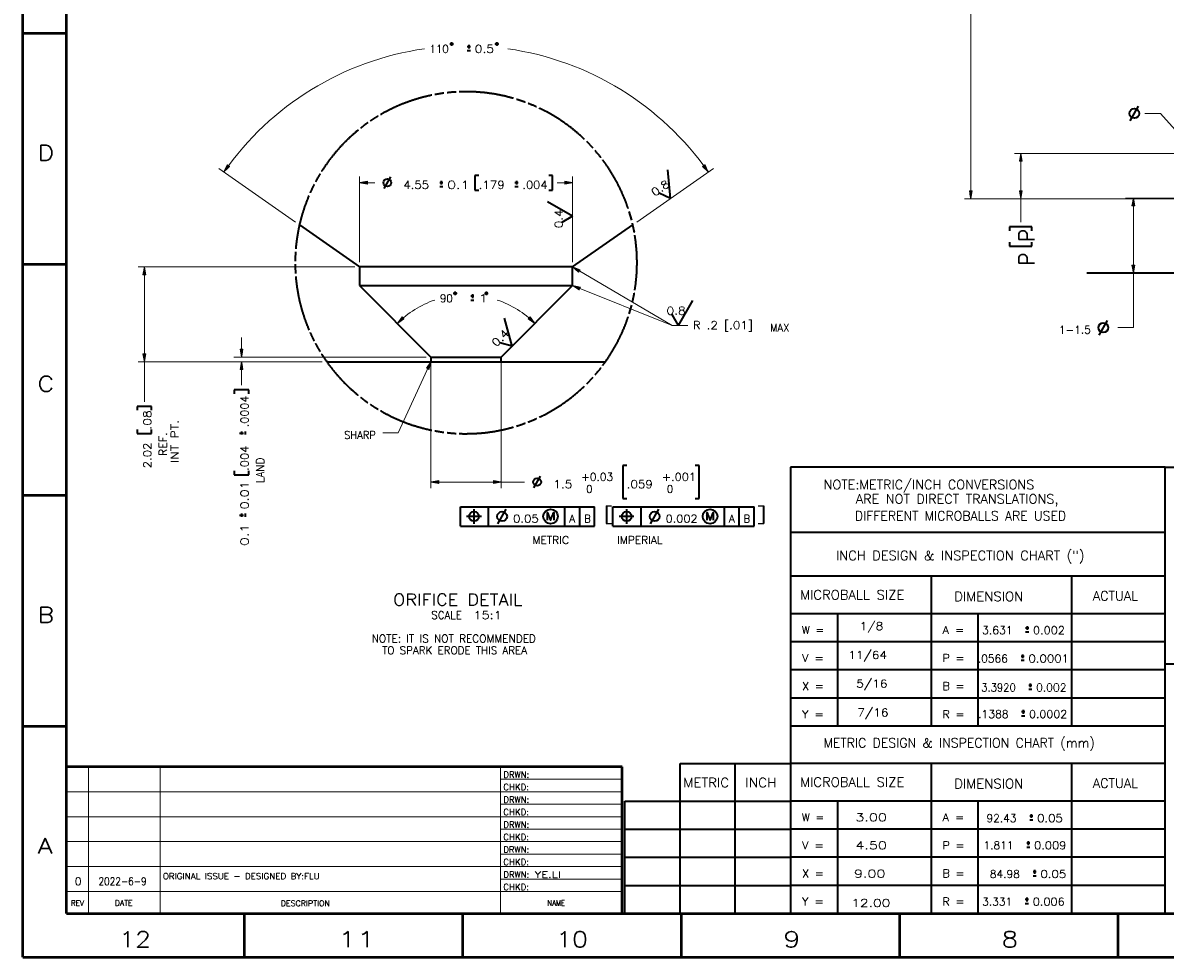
# Model space of a CAD drawing. Header units: millimetres. Extents: x 0 to 841, y 0 to 594.
# Tile 1 of 8: x 0 to 366, y 0 to 299. Entities that reach past the tile are written whole.
import ezdxf

# ---------------------------------------------------------------- set-up
doc = ezdxf.new("R2010")
doc.units = ezdxf.units.MM
doc.layers.add('1', color=7, linetype='Continuous')
doc.styles.add('blockfont', font='simplex.shx')
doc.styles.add('pwfont', font='simplex.shx')

msp = doc.modelspace()

# ---------------------------------------------------------------- linework, layer by layer
at = {"layer": '1', "color": 7, "linetype": 'Continuous', "lineweight": 50}
for p, q in [((0, 0), (0, 594)), ((14, 14), (14, 580)), ((0, 296), (14, 296)), ((0, 222), (14, 222)), ((0, 148), (14, 148)), ((0, 74), (14, 74)), ((192, 61), (14, 61)), ((14, 14), (14, 61)), ((192, 14), (192, 61)), ((14, 14), (827, 14)), ((14, 14), (192, 14)), ((71, 0), (71, 14)), ((141, 0), (141, 14)), ((211, 0), (211, 14)), ((281, 0), (281, 14)), ((351, 0), (351, 14)), ((0, 0), (841, 0))]:
    msp.add_line(p, q, dxfattribs=at)
at = {"layer": '1', "color": 113, "linetype": 'Continuous', "lineweight": 13}
for p, q in [((303.72, 242.94), (303.72, 320.57)), ((364.54, 270.26), (359.54, 270.26)), ((386.05, 246.23), (364.54, 270.26)), ((462.55, 257.43), (317.76, 257.43)), ((319.76, 257.43), (319.31, 254.93)), ((319.58, 254.93), (319.58, 256.42)), ((319.63, 254.93), (319.63, 256.71)), ((319.68, 254.93), (319.68, 257)), ((319.73, 254.93), (319.73, 257.28)), ((320.2, 254.93), (319.76, 257.43)), ((319.76, 257.43), (319.76, 235.44)), ((319.78, 254.93), (319.78, 257.28)), ((319.83, 254.93), (319.83, 257)), ((319.88, 254.93), (319.88, 256.71)), ((319.93, 254.93), (319.93, 256.42)), ((87.38, 235.46), (62.79, 252.68)), ((65.52, 253.82), (64.43, 251.53)), ((64.43, 251.53), (66.24, 253.31)), ((65.86, 253.58), (64.5, 251.66)), ((65.9, 253.55), (64.54, 251.63)), ((65.82, 253.61), (64.62, 251.93)), ((65.78, 253.64), (64.75, 252.19)), ((65.94, 253.52), (64.75, 251.84)), ((65.74, 253.67), (64.87, 252.45)), ((65.98, 253.49), (64.95, 252.04)), ((65.69, 253.7), (65, 252.72)), ((65.65, 253.73), (65.12, 252.98)), ((66.03, 253.46), (65.16, 252.25)), ((65.61, 253.76), (65.25, 253.25)), ((65.57, 253.79), (65.37, 253.51)), ((66.07, 253.43), (65.37, 252.45)), ((65.53, 253.82), (65.5, 253.78)), ((65.53, 253.82), (65.5, 253.78)), ((66.24, 253.31), (65.52, 253.82)), ((66.11, 253.41), (65.58, 252.66)), ((66.15, 253.38), (65.79, 252.86)), ((66.19, 253.35), (65.99, 253.07)), ((66.23, 253.32), (66.2, 253.28)), ((66.23, 253.32), (66.2, 253.28)), ((196.69, 235.46), (221.27, 252.68)), ((218.54, 253.82), (217.82, 253.31)), ((217.82, 253.31), (219.63, 251.53)), ((217.83, 253.32), (217.86, 253.28)), ((217.83, 253.32), (217.86, 253.28)), ((217.87, 253.35), (218.07, 253.07)), ((217.92, 253.38), (218.28, 252.86)), ((217.96, 253.41), (218.49, 252.66)), ((218, 253.43), (218.69, 252.45)), ((218.04, 253.46), (218.9, 252.25)), ((218.08, 253.49), (219.11, 252.04)), ((218.12, 253.52), (219.32, 251.84)), ((218.16, 253.55), (219.53, 251.63)), ((218.2, 253.58), (219.57, 251.66)), ((218.25, 253.61), (219.44, 251.93)), ((218.29, 253.64), (219.32, 252.19)), ((218.33, 253.67), (219.19, 252.45)), ((218.37, 253.7), (219.07, 252.72)), ((218.41, 253.73), (218.94, 252.98)), ((218.45, 253.76), (218.82, 253.25)), ((218.49, 253.79), (218.69, 253.51)), ((218.54, 253.82), (218.57, 253.78)), ((218.54, 253.82), (218.57, 253.78)), ((219.63, 251.53), (218.54, 253.82)), ((319.31, 254.93), (320.2, 254.93)), ((319.32, 254.93), (319.32, 254.98)), ((319.32, 254.93), (319.32, 254.98)), ((319.37, 254.93), (319.37, 255.27)), ((319.43, 254.93), (319.43, 255.56)), ((319.48, 254.93), (319.48, 255.84)), ((319.53, 254.93), (319.53, 256.13)), ((319.98, 254.93), (319.98, 256.13)), ((320.04, 254.93), (320.04, 255.84)), ((320.09, 254.93), (320.09, 255.56)), ((320.14, 254.93), (320.14, 255.27)), ((320.19, 254.93), (320.19, 254.98)), ((320.19, 254.93), (320.19, 254.98)), ((107.91, 222.59), (107.91, 250.08)), ((176.16, 222.59), (176.16, 250.08)), ((110.41, 248.52), (107.91, 248.08)), ((107.91, 248.08), (112.81, 248.08)), ((107.91, 248.08), (110.41, 247.64)), ((110.41, 248.11), (108.05, 248.11)), ((110.41, 248.05), (108.05, 248.05)), ((110.41, 248.16), (108.34, 248.16)), ((110.41, 248), (108.34, 248)), ((110.41, 248.21), (108.63, 248.21)), ((110.41, 247.95), (108.63, 247.95)), ((110.41, 248.26), (108.92, 248.26)), ((110.41, 247.9), (108.92, 247.9)), ((110.41, 248.31), (109.2, 248.31)), ((110.41, 247.85), (109.2, 247.85)), ((110.41, 248.36), (109.49, 248.36)), ((110.41, 247.8), (109.49, 247.8)), ((110.41, 248.41), (109.78, 248.41)), ((110.41, 247.75), (109.78, 247.75)), ((110.41, 248.46), (110.07, 248.46)), ((110.41, 247.7), (110.07, 247.7)), ((110.41, 248.51), (110.36, 248.51)), ((110.41, 248.51), (110.36, 248.51)), ((110.41, 247.65), (110.36, 247.65)), ((110.41, 247.65), (110.36, 247.65)), ((110.41, 247.64), (110.41, 248.52)), ((176.16, 248.08), (171.25, 248.08)), ((176.16, 248.08), (173.66, 248.52)), ((173.66, 248.52), (173.66, 247.64)), ((173.66, 248.51), (173.71, 248.51)), ((173.66, 248.51), (173.71, 248.51)), ((173.66, 248.46), (174, 248.46)), ((173.66, 248.41), (174.28, 248.41)), ((173.66, 248.36), (174.57, 248.36)), ((173.66, 248.31), (174.86, 248.31)), ((173.66, 248.26), (175.15, 248.26)), ((173.66, 248.21), (175.44, 248.21)), ((173.66, 248.16), (175.73, 248.16)), ((173.66, 248.11), (176.01, 248.11)), ((173.66, 247.64), (176.16, 248.08)), ((173.66, 248.05), (176.01, 248.05)), ((173.66, 248), (175.73, 248)), ((173.66, 247.95), (175.44, 247.95)), ((173.66, 247.9), (175.15, 247.9)), ((173.66, 247.85), (174.86, 247.85)), ((173.66, 247.8), (174.57, 247.8)), ((173.66, 247.75), (174.28, 247.75)), ((173.66, 247.7), (174, 247.7)), ((173.66, 247.65), (173.71, 247.65)), ((173.66, 247.65), (173.71, 247.65)), ((304.16, 245.44), (303.28, 245.44)), ((303.28, 245.44), (303.72, 242.94)), ((303.29, 245.44), (303.29, 245.39)), ((303.29, 245.44), (303.29, 245.39)), ((303.34, 245.44), (303.34, 245.1)), ((303.39, 245.44), (303.39, 244.82)), ((303.44, 245.44), (303.44, 244.53)), ((303.49, 245.44), (303.49, 244.24)), ((303.54, 245.44), (303.54, 243.95)), ((303.59, 245.44), (303.59, 243.66)), ((303.64, 245.44), (303.64, 243.38)), ((303.69, 245.44), (303.69, 243.09)), ((303.72, 242.94), (304.16, 245.44)), ((303.75, 245.44), (303.75, 243.09)), ((303.8, 245.44), (303.8, 243.38)), ((303.85, 245.44), (303.85, 243.66)), ((303.9, 245.44), (303.9, 243.95)), ((303.95, 245.44), (303.95, 244.24)), ((304, 245.44), (304, 244.53)), ((304.05, 245.44), (304.05, 244.82)), ((304.1, 245.44), (304.1, 245.1)), ((304.15, 245.44), (304.15, 245.39)), ((304.15, 245.44), (304.15, 245.39)), ((320.2, 245.44), (319.31, 245.44)), ((319.31, 245.44), (319.76, 242.94)), ((319.32, 245.44), (319.32, 245.39)), ((319.32, 245.44), (319.32, 245.39)), ((319.37, 245.44), (319.37, 245.1)), ((319.43, 245.44), (319.43, 244.82)), ((319.48, 245.44), (319.48, 244.53)), ((319.53, 245.44), (319.53, 244.24)), ((319.58, 245.44), (319.58, 243.95)), ((319.63, 245.44), (319.63, 243.66)), ((319.68, 245.44), (319.68, 243.38)), ((319.73, 245.44), (319.73, 243.09)), ((319.76, 242.94), (320.2, 245.44)), ((319.78, 245.44), (319.78, 243.09)), ((319.83, 245.44), (319.83, 243.38)), ((319.88, 245.44), (319.88, 243.66)), ((319.93, 245.44), (319.93, 243.95)), ((319.98, 245.44), (319.98, 244.24)), ((320.04, 245.44), (320.04, 244.53)), ((320.09, 245.44), (320.09, 244.82)), ((320.14, 245.44), (320.14, 245.1)), ((320.19, 245.44), (320.19, 245.39)), ((320.19, 245.44), (320.19, 245.39)), ((463.86, 242.94), (301.72, 242.94)), ((463.86, 242.94), (317.76, 242.94)), ((371.86, 243.17), (353.33, 243.17)), ((355.83, 243.17), (355.39, 240.67)), ((355.55, 240.67), (355.55, 241.59)), ((355.6, 240.67), (355.6, 241.88)), ((355.66, 240.67), (355.66, 242.16)), ((355.71, 240.67), (355.71, 242.45)), ((355.76, 240.67), (355.76, 242.74)), ((355.81, 240.67), (355.81, 243.03)), ((355.83, 243.17), (355.83, 201.65)), ((356.27, 240.67), (355.83, 243.17)), ((355.86, 240.67), (355.86, 243.03)), ((355.91, 240.67), (355.91, 242.74)), ((355.96, 240.67), (355.96, 242.45)), ((356.01, 240.67), (356.01, 242.16)), ((356.06, 240.67), (356.06, 241.88)), ((356.11, 240.67), (356.11, 241.59)), ((355.39, 240.67), (356.27, 240.67)), ((355.4, 240.67), (355.4, 240.72)), ((355.4, 240.67), (355.4, 240.72)), ((355.45, 240.67), (355.45, 241.01)), ((355.5, 240.67), (355.5, 241.3)), ((356.16, 240.67), (356.16, 241.3)), ((356.21, 240.67), (356.21, 241.01)), ((356.26, 240.67), (356.26, 240.72)), ((356.26, 240.67), (356.26, 240.72)), ((356.27, 221.67), (355.39, 221.67)), ((355.39, 221.67), (355.83, 219.17)), ((355.4, 221.67), (355.4, 221.62)), ((355.4, 221.67), (355.4, 221.62)), ((355.45, 221.67), (355.45, 221.33)), ((355.5, 221.67), (355.5, 221.05)), ((355.55, 221.67), (355.55, 220.76)), ((355.6, 221.67), (355.6, 220.47)), ((355.66, 221.67), (355.66, 220.18)), ((355.71, 221.67), (355.71, 219.89)), ((355.76, 221.67), (355.76, 219.6)), ((355.81, 221.67), (355.81, 219.32)), ((355.83, 219.17), (356.27, 221.67)), ((355.86, 221.67), (355.86, 219.32)), ((355.91, 221.67), (355.91, 219.6)), ((355.96, 221.67), (355.96, 219.89)), ((356.01, 221.67), (356.01, 220.18)), ((356.06, 221.67), (356.06, 220.47)), ((356.11, 221.67), (356.11, 220.76)), ((356.16, 221.67), (356.16, 221.05)), ((356.21, 221.67), (356.21, 221.33)), ((356.26, 221.67), (356.26, 221.62)), ((356.26, 221.67), (356.26, 221.62)), ((121.5, 205.06), (120, 203.01)), ((121.58, 204.98), (121.13, 204.55)), ((121.54, 205.02), (121.3, 204.79)), ((121.51, 205.06), (121.47, 205.02)), ((121.51, 205.06), (121.47, 205.02)), ((122.11, 204.43), (121.5, 205.06)), ((162.56, 205.06), (161.95, 204.43)), ((162.49, 204.98), (162.94, 204.55)), ((162.52, 205.02), (162.77, 204.79)), ((162.56, 205.06), (162.59, 205.02)), ((162.56, 205.06), (162.59, 205.02)), ((164.06, 203.01), (162.56, 205.06)), ((120, 203.01), (122.11, 204.43)), ((121.79, 204.76), (120.09, 203.13)), ((121.82, 204.73), (120.12, 203.1)), ((121.75, 204.8), (120.26, 203.37)), ((121.86, 204.69), (120.37, 203.26)), ((121.72, 204.84), (120.43, 203.6)), ((121.68, 204.87), (120.61, 203.84)), ((121.89, 204.65), (120.61, 203.42)), ((121.65, 204.91), (120.78, 204.08)), ((121.93, 204.62), (120.85, 203.58)), ((121.61, 204.95), (120.95, 204.31)), ((121.96, 204.58), (121.1, 203.75)), ((122, 204.54), (121.34, 203.91)), ((122.04, 204.51), (121.58, 204.07)), ((122.07, 204.47), (121.83, 204.24)), ((122.11, 204.43), (122.07, 204.4)), ((122.11, 204.43), (122.07, 204.4)), ((161.95, 204.43), (164.06, 203.01)), ((161.96, 204.43), (162, 204.4)), ((161.96, 204.43), (162, 204.4)), ((161.99, 204.47), (162.24, 204.24)), ((162.03, 204.51), (162.48, 204.07)), ((162.06, 204.54), (162.72, 203.91)), ((162.1, 204.58), (162.97, 203.75)), ((162.13, 204.62), (163.21, 203.58)), ((162.17, 204.65), (163.45, 203.42)), ((162.21, 204.69), (163.7, 203.26)), ((162.24, 204.73), (163.94, 203.1)), ((162.28, 204.76), (163.97, 203.13)), ((162.31, 204.8), (163.8, 203.37)), ((162.35, 204.84), (163.63, 203.6)), ((162.38, 204.87), (163.46, 203.84)), ((162.42, 204.91), (163.28, 204.08)), ((162.45, 204.95), (163.11, 204.31)), ((355.83, 201.65), (350.83, 201.65)), ((130.78, 190.74), (120.3, 167.92)), ((130.78, 190.74), (129.34, 188.65)), ((129.67, 188.5), (130.53, 190.37)), ((129.71, 188.47), (130.7, 190.61)), ((129.76, 188.45), (130.75, 190.59)), ((130.14, 188.28), (130.78, 190.74)), ((129.34, 188.65), (130.14, 188.28)), ((129.35, 188.64), (129.37, 188.69)), ((129.35, 188.64), (129.37, 188.69)), ((129.39, 188.62), (129.53, 188.93)), ((129.44, 188.6), (129.7, 189.17)), ((129.48, 188.58), (129.87, 189.41)), ((129.53, 188.56), (130.03, 189.65)), ((129.58, 188.54), (130.2, 189.89)), ((129.62, 188.52), (130.37, 190.13)), ((129.81, 188.43), (130.67, 190.31)), ((129.85, 188.41), (130.6, 190.03)), ((129.9, 188.39), (130.52, 189.74)), ((129.95, 188.37), (130.45, 189.46)), ((129.99, 188.35), (130.37, 189.18)), ((130.04, 188.33), (130.3, 188.9)), ((130.08, 188.3), (130.23, 188.61)), ((130.13, 188.28), (130.15, 188.33)), ((130.13, 188.28), (130.15, 188.33)), ((115.3, 167.92), (120.3, 167.92)), ((21, 14), (21, 61)), ((44, 14), (44, 61)), ((153, 14), (153, 61)), ((192, 57), (153, 57)), ((192, 53), (14, 53)), ((192, 49), (153, 49)), ((192, 45), (14, 45)), ((192, 41), (153, 41)), ((192, 37), (14, 37)), ((192, 33), (153, 33)), ((192, 29), (14, 29)), ((192, 25), (153, 25)), ((192, 21), (14, 21))]:
    msp.add_line(p, q, dxfattribs=at)
at = {"layer": '1', "color": 113, "linetype": 'Continuous', "lineweight": 35}
for p, q in [((143.41, 291.65), (142.41, 291.65)), ((142.41, 290.4), (143.41, 290.4)), ((142.91, 292.27), (142.91, 291.02)), ((354.81, 267.87), (357.47, 272.6)), ((115.73, 246.17), (117.86, 249.95)), ((146.06, 250.42), (144.81, 250.42)), ((144.81, 250.42), (144.81, 245.74)), ((169.75, 250.42), (168.5, 250.42)), ((169.75, 245.74), (169.75, 250.42)), ((134.56, 248.08), (133.56, 248.08)), ((133.56, 246.83), (134.56, 246.83)), ((134.06, 248.71), (134.06, 247.46)), ((144.81, 245.74), (146.06, 245.74)), ((158.66, 248.08), (157.66, 248.08)), ((157.66, 246.83), (158.66, 246.83)), ((158.16, 248.71), (158.16, 247.46)), ((168.5, 245.74), (169.75, 245.74)), ((316.16, 233.94), (316.16, 232.69)), ((323.35, 233.94), (316.16, 233.94)), ((323.35, 232.69), (323.35, 233.94)), ((316.16, 229.01), (316.16, 227.76)), ((316.16, 227.76), (323.35, 227.76)), ((323.35, 227.76), (323.35, 229.01)), ((144.03, 212.36), (144.03, 211.11)), ((144.53, 211.73), (143.53, 211.73)), ((143.53, 210.48), (144.53, 210.48)), ((344.85, 199.27), (347.51, 203.99))]:
    msp.add_line(p, q, dxfattribs=at)
at = {"layer": '1', "color": 1, "linetype": 'Continuous', "lineweight": 35}
for p, q in [((182.71, 259.14), (180.68, 261.27)), ((195.1, 236.03), (194.3, 238.87)), ((194.3, 206.03), (195.1, 208.87)), ((180.68, 183.63), (182.71, 185.75))]:
    msp.add_line(p, q, dxfattribs=at)
at = {"layer": '1', "color": 2, "linetype": 'Continuous', "lineweight": 35}
for p, q in [((207.53, 243.05), (206.72, 252.25)), ((176.16, 237.37), (168.16, 241.99)), ((207.53, 243.05), (203.86, 244.76)), ((176.16, 237.37), (172.66, 235.35)), ((210.09, 202.37), (214.71, 210.37)), ((210.09, 202.37), (208.07, 205.87)), ((156.76, 195.72), (154.37, 204.64)), ((156.76, 195.72), (152.86, 196.76))]:
    msp.add_line(p, q, dxfattribs=at)
at = {"layer": '1', "color": 3, "linetype": 'Continuous', "lineweight": 35}
for p, q in [((88.62, 234.59), (107.91, 221.09)), ((176.16, 221.09), (195.44, 234.59)), ((107.91, 221.09), (107.91, 215.11)), ((176.16, 215.11), (176.16, 221.09)), ((107.91, 215.11), (130.78, 192.24)), ((153.28, 192.24), (176.16, 215.11)), ((130.78, 192.24), (130.78, 190.74)), ((153.28, 190.74), (153.28, 192.24)), ((322.29, 105.42), (321.29, 105.42)), ((321.29, 104.17), (322.29, 104.17)), ((321.79, 106.05), (321.79, 104.8)), ((320.84, 96.35), (319.84, 96.35)), ((320.34, 96.97), (320.34, 95.72)), ((319.84, 95.1), (320.84, 95.1)), ((323.26, 87.06), (322.32, 87.06)), ((322.32, 85.81), (323.26, 85.81)), ((322.79, 87.69), (322.79, 86.44)), ((321.01, 78.54), (320.01, 78.54)), ((320.01, 77.29), (321.01, 77.29)), ((320.51, 79.17), (320.51, 77.92)), ((323.63, 45.2), (322.63, 45.2)), ((322.63, 43.95), (323.63, 43.95)), ((323.13, 45.83), (323.13, 44.58)), ((322.15, 37.15), (322.15, 35.9)), ((322.65, 36.53), (321.65, 36.53)), ((321.65, 35.28), (322.65, 35.28)), ((324.7, 27.34), (323.7, 27.34)), ((323.7, 26.09), (324.7, 26.09)), ((324.2, 27.97), (324.2, 26.72)), ((322.22, 18.48), (321.22, 18.48)), ((321.72, 19.11), (321.72, 17.86)), ((321.22, 17.23), (322.22, 17.23))]:
    msp.add_line(p, q, dxfattribs=at)
at = {"layer": '1', "color": 110, "linetype": 'Continuous', "lineweight": 13}
for p, q in [((106.41, 221.09), (36.93, 221.09)), ((38.93, 221.09), (38.49, 218.59)), ((38.7, 218.59), (38.7, 219.79)), ((38.75, 218.59), (38.75, 220.08)), ((38.8, 218.59), (38.8, 220.37)), ((38.85, 218.59), (38.85, 220.66)), ((38.9, 218.59), (38.9, 220.94)), ((38.93, 221.09), (38.93, 177.93)), ((39.37, 218.59), (38.93, 221.09)), ((38.96, 218.59), (38.96, 220.94)), ((39.01, 218.59), (39.01, 220.66)), ((39.06, 218.59), (39.06, 220.37)), ((39.11, 218.59), (39.11, 220.08)), ((39.16, 218.59), (39.16, 219.79)), ((208.06, 202.3), (176.16, 221.09)), ((176.16, 221.09), (178.09, 219.44)), ((178.54, 220.2), (176.16, 221.09)), ((178.3, 219.8), (176.27, 220.99)), ((178.32, 219.84), (176.29, 221.04)), ((178.27, 219.75), (176.49, 220.8)), ((178.35, 219.88), (176.57, 220.93)), ((178.25, 219.71), (176.71, 220.61)), ((178.38, 219.93), (176.84, 220.83)), ((178.22, 219.67), (176.94, 220.42)), ((178.4, 219.97), (177.12, 220.73)), ((178.2, 219.62), (177.16, 220.23)), ((178.17, 219.58), (177.38, 220.04)), ((178.43, 220.02), (177.39, 220.63)), ((178.14, 219.53), (177.6, 219.85)), ((178.45, 220.06), (177.66, 220.52)), ((178.12, 219.49), (177.83, 219.66)), ((178.48, 220.1), (177.94, 220.42)), ((178.09, 219.44), (178.54, 220.2)), ((178.5, 220.15), (178.21, 220.32)), ((178.53, 220.19), (178.49, 220.22)), ((178.53, 220.19), (178.49, 220.22)), ((38.49, 218.59), (39.37, 218.59)), ((38.5, 218.59), (38.5, 218.64)), ((38.5, 218.59), (38.5, 218.64)), ((38.55, 218.59), (38.55, 218.93)), ((38.6, 218.59), (38.6, 219.21)), ((38.65, 218.59), (38.65, 219.5)), ((39.21, 218.59), (39.21, 219.5)), ((39.26, 218.59), (39.26, 219.21)), ((39.31, 218.59), (39.31, 218.93)), ((39.36, 218.59), (39.36, 218.64)), ((39.36, 218.59), (39.36, 218.64)), ((178.09, 219.45), (178.05, 219.47)), ((178.09, 219.45), (178.05, 219.47)), ((208.06, 202.3), (176.16, 215.11)), ((176.16, 215.11), (178.31, 213.77)), ((178.64, 214.59), (176.16, 215.11)), ((178.47, 214.16), (176.28, 215.03)), ((178.49, 214.2), (176.3, 215.08)), ((178.45, 214.11), (176.53, 214.88)), ((178.51, 214.25), (176.59, 215.02)), ((178.43, 214.06), (176.78, 214.72)), ((178.52, 214.3), (176.87, 214.96)), ((178.41, 214.01), (177.03, 214.57)), ((178.54, 214.34), (177.16, 214.9)), ((178.39, 213.97), (177.28, 214.41)), ((178.56, 214.39), (177.45, 214.84)), ((178.37, 213.92), (177.52, 214.26)), ((178.58, 214.44), (177.73, 214.78)), ((178.35, 213.87), (177.77, 214.11)), ((178.6, 214.49), (178.02, 214.72)), ((178.34, 213.83), (178.02, 213.95)), ((178.32, 213.78), (178.27, 213.8)), ((178.32, 213.78), (178.27, 213.8)), ((178.62, 214.53), (178.3, 214.66)), ((178.31, 213.77), (178.64, 214.59)), ((178.64, 214.58), (178.59, 214.6)), ((178.64, 214.58), (178.59, 214.6)), ((213.06, 202.3), (208.06, 202.3)), ((213.06, 202.3), (208.06, 202.3)), ((70.1, 192.24), (70.1, 198.49)), ((70.54, 194.74), (69.66, 194.74)), ((69.66, 194.74), (70.1, 192.24)), ((69.67, 194.74), (69.67, 194.68)), ((69.67, 194.74), (69.67, 194.68)), ((69.72, 194.74), (69.72, 194.4)), ((69.77, 194.74), (69.77, 194.11)), ((69.82, 194.74), (69.82, 193.82)), ((69.87, 194.74), (69.87, 193.53)), ((69.92, 194.74), (69.92, 193.24)), ((69.97, 194.74), (69.97, 192.96)), ((70.02, 194.74), (70.02, 192.67)), ((70.07, 194.74), (70.07, 192.38)), ((70.1, 192.24), (70.54, 194.74)), ((70.12, 194.74), (70.12, 192.38)), ((70.17, 194.74), (70.17, 192.67)), ((70.23, 194.74), (70.23, 192.96)), ((70.28, 194.74), (70.28, 193.24)), ((70.33, 194.74), (70.33, 193.53)), ((70.38, 194.74), (70.38, 193.82)), ((70.43, 194.74), (70.43, 194.11)), ((70.48, 194.74), (70.48, 194.4)), ((70.53, 194.74), (70.53, 194.68)), ((70.53, 194.74), (70.53, 194.68)), ((95.86, 190.74), (36.93, 190.74)), ((39.37, 193.24), (38.49, 193.24)), ((38.49, 193.24), (38.93, 190.74)), ((38.5, 193.24), (38.5, 193.18)), ((38.5, 193.24), (38.5, 193.18)), ((38.55, 193.24), (38.55, 192.9)), ((38.6, 193.24), (38.6, 192.61)), ((38.65, 193.24), (38.65, 192.32)), ((38.7, 193.24), (38.7, 192.03)), ((38.75, 193.24), (38.75, 191.74)), ((38.8, 193.24), (38.8, 191.46)), ((38.85, 193.24), (38.85, 191.17)), ((38.9, 193.24), (38.9, 190.88)), ((38.93, 190.74), (39.37, 193.24)), ((38.96, 193.24), (38.96, 190.88)), ((39.01, 193.24), (39.01, 191.17)), ((39.06, 193.24), (39.06, 191.46)), ((39.11, 193.24), (39.11, 191.74)), ((39.16, 193.24), (39.16, 192.03)), ((39.21, 193.24), (39.21, 192.32)), ((39.26, 193.24), (39.26, 192.61)), ((39.31, 193.24), (39.31, 192.9)), ((39.36, 193.24), (39.36, 193.18)), ((39.36, 193.24), (39.36, 193.18)), ((129.28, 192.24), (67.6, 192.24)), ((95.86, 190.74), (67.6, 190.74)), ((70.1, 190.74), (69.66, 188.24)), ((70.07, 188.24), (70.07, 190.59)), ((70.54, 188.24), (70.1, 190.74)), ((70.1, 190.74), (70.1, 183.24)), ((70.12, 188.24), (70.12, 190.59)), ((130.78, 190.74), (130.78, 150.2)), ((153.28, 190.74), (153.28, 150.2)), ((69.66, 188.24), (70.54, 188.24)), ((69.67, 188.24), (69.67, 188.29)), ((69.67, 188.24), (69.67, 188.29)), ((69.72, 188.24), (69.72, 188.57)), ((69.77, 188.24), (69.77, 188.86)), ((69.82, 188.24), (69.82, 189.15)), ((69.87, 188.24), (69.87, 189.44)), ((69.92, 188.24), (69.92, 189.73)), ((69.97, 188.24), (69.97, 190.01)), ((70.02, 188.24), (70.02, 190.3)), ((70.17, 188.24), (70.17, 190.3)), ((70.23, 188.24), (70.23, 190.01)), ((70.28, 188.24), (70.28, 189.73)), ((70.33, 188.24), (70.33, 189.44)), ((70.38, 188.24), (70.38, 189.15)), ((70.43, 188.24), (70.43, 188.86)), ((70.48, 188.24), (70.48, 188.57)), ((70.53, 188.24), (70.53, 188.29)), ((70.53, 188.24), (70.53, 188.29)), ((133.28, 152.64), (130.78, 152.2)), ((130.78, 152.2), (160.78, 152.2)), ((130.78, 152.2), (133.28, 151.76)), ((133.28, 152.22), (130.93, 152.22)), ((133.28, 152.17), (130.93, 152.17)), ((133.28, 152.27), (131.21, 152.27)), ((133.28, 152.12), (131.21, 152.12)), ((133.28, 152.33), (131.5, 152.33)), ((133.28, 152.07), (131.5, 152.07)), ((133.28, 152.38), (131.79, 152.38)), ((133.28, 152.02), (131.79, 152.02)), ((133.28, 152.43), (132.08, 152.43)), ((133.28, 151.97), (132.08, 151.97)), ((133.28, 152.48), (132.37, 152.48)), ((133.28, 151.92), (132.37, 151.92)), ((133.28, 152.53), (132.65, 152.53)), ((133.28, 151.87), (132.65, 151.87)), ((133.28, 152.58), (132.94, 152.58)), ((133.28, 151.82), (132.94, 151.82)), ((133.28, 152.63), (133.23, 152.63)), ((133.28, 152.63), (133.23, 152.63)), ((133.28, 151.77), (133.23, 151.77)), ((133.28, 151.77), (133.23, 151.77)), ((133.28, 151.76), (133.28, 152.64)), ((150.78, 152.64), (150.78, 151.76)), ((153.28, 152.2), (150.78, 152.64)), ((150.78, 152.63), (150.83, 152.63)), ((150.78, 152.63), (150.83, 152.63)), ((150.78, 152.58), (151.12, 152.58)), ((150.78, 152.53), (151.41, 152.53)), ((150.78, 152.48), (151.7, 152.48)), ((150.78, 152.43), (151.99, 152.43)), ((150.78, 152.38), (152.27, 152.38)), ((150.78, 152.33), (152.56, 152.33)), ((150.78, 152.27), (152.85, 152.27)), ((150.78, 152.22), (153.14, 152.22)), ((150.78, 151.76), (153.28, 152.2)), ((150.78, 152.17), (153.14, 152.17)), ((150.78, 152.12), (152.85, 152.12)), ((150.78, 152.07), (152.56, 152.07)), ((150.78, 152.02), (152.27, 152.02)), ((150.78, 151.97), (151.99, 151.97)), ((150.78, 151.92), (151.7, 151.92)), ((150.78, 151.87), (151.41, 151.87)), ((150.78, 151.82), (151.12, 151.82)), ((150.78, 151.77), (150.83, 151.77)), ((150.78, 151.77), (150.83, 151.77))]:
    msp.add_line(p, q, dxfattribs=at)
at = {"layer": '1', "color": 110, "linetype": 'Continuous', "lineweight": 35}
for p, q in [((72.44, 181.74), (67.75, 181.74)), ((67.75, 181.74), (67.75, 180.49)), ((72.44, 180.49), (72.44, 181.74)), ((41.27, 176.43), (36.59, 176.43)), ((36.59, 176.43), (36.59, 175.18)), ((41.27, 175.18), (41.27, 176.43)), ((36.59, 169), (36.59, 167.75)), ((41.27, 167.75), (41.27, 169)), ((70.1, 168.39), (70.1, 167.39)), ((71.35, 167.39), (71.35, 168.39)), ((36.59, 167.75), (41.27, 167.75)), ((69.47, 167.89), (70.72, 167.89)), ((192.28, 157.45), (192.28, 146.95)), ((193.53, 157.45), (192.28, 157.45)), ((216.72, 157.45), (215.47, 157.45)), ((216.72, 146.95), (216.72, 157.45)), ((67.75, 155.8), (67.75, 154.55)), ((67.75, 154.55), (72.44, 154.55)), ((72.44, 154.55), (72.44, 155.8)), ((163.7, 150.29), (165.83, 154.07)), ((192.28, 146.95), (193.53, 146.95)), ((215.47, 146.95), (216.72, 146.95)), ((69.47, 141.56), (70.72, 141.56)), ((70.1, 142.06), (70.1, 141.06)), ((71.35, 141.06), (71.35, 142.06))]:
    msp.add_line(p, q, dxfattribs=at)
at = {"layer": '1', "color": 7, "linetype": 'Continuous', "lineweight": 35}
for p, q in [((246, 157), (246, 136)), ((366, 157), (246, 157)), ((366, 14), (366, 157)), ((366, 157), (613, 157)), ((246, 136), (246, 74)), ((366, 136), (246, 136)), ((366, 122), (246, 122)), ((291, 122), (291, 74)), ((336, 122), (336, 74)), ((366, 110), (246, 110)), ((261, 110), (261, 74)), ((306, 110), (306, 74)), ((366, 101), (246, 101)), ((366, 92), (246, 92)), ((366, 94), (476.5, 94)), ((366, 83), (246, 83)), ((366, 74), (246, 74)), ((246, 74), (246, 14)), ((210.59, 62), (246, 62)), ((210.59, 14), (210.59, 62)), ((228.29, 14), (228.29, 62)), ((366, 62), (246, 62)), ((291, 62), (291, 14)), ((336, 62), (336, 14)), ((192.89, 14), (192.89, 50)), ((192.89, 50), (246, 50)), ((366, 50), (246, 50)), ((261, 50), (261, 14)), ((306, 50), (306, 14)), ((192.89, 41), (246, 41)), ((366, 41), (246, 41)), ((192.89, 32), (246, 32)), ((366, 32), (246, 32)), ((192.89, 23), (246, 23)), ((366, 23), (246, 23))]:
    msp.add_line(p, q, dxfattribs=at)
at = {"layer": '1', "color": 101, "linetype": 'Continuous', "lineweight": 35}
for p, q in [((140.2, 144.29), (183.2, 144.29)), ((140.2, 138.04), (140.2, 144.29)), ((144.55, 143.51), (144.55, 138.78)), ((149.2, 138.04), (149.2, 144.29)), ((152.23, 138.78), (154.88, 143.51)), ((173.7, 138.04), (173.7, 144.29)), ((178.45, 138.04), (178.45, 144.29)), ((183.2, 138.04), (183.2, 144.29)), ((189.08, 138.04), (189.08, 144.29)), ((189.08, 144.29), (234.33, 144.29)), ((193.43, 143.51), (193.43, 138.78)), ((198.08, 138.04), (198.08, 144.29)), ((201.1, 138.78), (203.76, 143.51)), ((224.83, 138.04), (224.83, 144.29)), ((229.58, 138.04), (229.58, 144.29)), ((234.33, 138.04), (234.33, 144.29)), ((146.92, 141.14), (142.19, 141.14)), ((195.79, 141.14), (191.07, 141.14)), ((140.2, 138.04), (183.2, 138.04)), ((189.08, 138.04), (234.33, 138.04))]:
    msp.add_line(p, q, dxfattribs=at)
at = {"layer": '1', "color": 113, "linetype": 'Continuous', "lineweight": 35}
for centre, radius in [((356.16, 270.26), 1.56), ((116.81, 248.08), 1.25), ((346.21, 201.65), 1.56)]:
    msp.add_circle(centre, radius, dxfattribs=at)
at = {"layer": '1', "color": 110, "linetype": 'Continuous', "lineweight": 35}
msp.add_circle((164.78, 152.2), 1.25, dxfattribs=at)
at = {"layer": '1', "color": 101, "linetype": 'Continuous', "lineweight": 35}
for centre, radius in [((169.08, 141.17), 2.34), ((220.2, 141.17), 2.34), ((144.58, 141.17), 1.56), ((153.58, 141.17), 1.56), ((193.45, 141.17), 1.56), ((202.45, 141.17), 1.56)]:
    msp.add_circle(centre, radius, dxfattribs=at)
at = {"layer": '1', "color": 113, "linetype": 'Continuous', "lineweight": 13}
for centre, radius, start, end in [((142.03, 197.19), 94.73, 98.1166, 145), ((142.03, 197.19), 94.73, 35, 81.8834), ((142.03, 180.99), 31.15, 108.723, 135), ((142.03, 180.99), 31.15, 45, 71.277)]:
    msp.add_arc(centre, radius, start, end, dxfattribs=at)
at = {"layer": '1', "color": 113, "linetype": 'Continuous', "lineweight": 35}
for points, knots in [([(137.3, 292.14), (137.49, 292.14), (137.7, 292.38), (137.7, 292.64), (137.49, 292.9), (137.3, 292.9), (137.09, 292.64), (137.09, 292.38), (137.3, 292.14)], [0, 0, 0.085619, 0.228803, 0.347722, 0.5, 0.585619, 0.737897, 0.856815, 1, 1]), ([(151.8, 292.14), (151.99, 292.14), (152.2, 292.38), (152.2, 292.64), (151.99, 292.9), (151.8, 292.9), (151.59, 292.64), (151.59, 292.38), (151.8, 292.14)], [0, 0, 0.085614, 0.228801, 0.347719, 0.5, 0.585614, 0.737895, 0.856813, 1, 1]), ([(138.43, 212.23), (138.62, 212.23), (138.82, 212.46), (138.82, 212.72), (138.62, 212.98), (138.43, 212.98), (138.22, 212.72), (138.22, 212.46), (138.43, 212.23)], [0, 0, 0.085618, 0.228805, 0.347723, 0.500003, 0.585621, 0.737899, 0.856816, 1, 1]), ([(148.43, 212.23), (148.62, 212.23), (148.82, 212.46), (148.82, 212.72), (148.62, 212.98), (148.43, 212.98), (148.22, 212.72), (148.22, 212.46), (148.43, 212.23)], [0, 0, 0.085614, 0.228801, 0.347719, 0.5, 0.585614, 0.737895, 0.856813, 1, 1])]:
    msp.add_open_spline(points, degree=1, knots=knots, dxfattribs=at)
at = {"layer": '1', "color": 1, "linetype": 'Continuous', "lineweight": 35}
for points, knots in [([(131.07, 276.13), (127.99, 275.41), (124.78, 274.45), (121.65, 273.3), (118.58, 271.97), (115.61, 270.45), (114.65, 269.88)], [0, 0, 0.179611, 0.368932, 0.558252, 0.747573, 0.936893, 1, 1]), ([(134.94, 276.77), (134.54, 276.72), (132.04, 276.3)], [0, 0, 0.13916, 1, 1]), ([(138.85, 277.12), (137.86, 277.08), (135.92, 276.87)], [0, 0, 0.33657, 1, 1]), ([(157.27, 275.06), (154.46, 275.81), (151.18, 276.47), (147.87, 276.93), (144.54, 277.18), (141.2, 277.23), (139.83, 277.17)], [0, 0, 0.165049, 0.354369, 0.543689, 0.73301, 0.92233, 1, 1]), ([(161, 273.85), (160.86, 273.9), (158.21, 274.78)], [0, 0, 0.051779, 1, 1]), ([(164.62, 272.35), (163.96, 272.66), (161.91, 273.48)], [0, 0, 0.249193, 1, 1]), ([(179.97, 261.95), (178.03, 263.76), (175.44, 265.87), (172.73, 267.83), (169.91, 269.62), (166.98, 271.23), (165.51, 271.93)], [0, 0, 0.150486, 0.339806, 0.529126, 0.718447, 0.907767, 1, 1]), ([(110.52, 267.25), (109.96, 266.87), (108.16, 265.49)], [0, 0, 0.226535, 1, 1]), ([(113.81, 269.38), (112.73, 268.75), (111.33, 267.8)], [0, 0, 0.423947, 1, 1]), ([(107.38, 264.89), (107.32, 264.84), (104.8, 262.64), (102.41, 260.3), (100.18, 257.81), (98.1, 255.19), (96.19, 252.45), (95.74, 251.72)], [0, 0, 0.004855, 0.194175, 0.383495, 0.572816, 0.762136, 0.951456, 1, 1]), ([(185.23, 256.13), (184.94, 256.52), (183.35, 258.4)], [0, 0, 0.161813, 1, 1]), ([(193.98, 239.79), (193.19, 242.06), (191.9, 245.14), (190.43, 248.14), (188.77, 251.04), (186.94, 253.84), (185.81, 255.35)], [0, 0, 0.135922, 0.325243, 0.514563, 0.703884, 0.893204, 1, 1]), ([(95.23, 250.89), (94.45, 249.6), (93.77, 248.33)], [0, 0, 0.511324, 1, 1]), ([(93.31, 247.47), (92.88, 246.65), (92.04, 244.81)], [0, 0, 0.313914, 1, 1]), ([(91.64, 243.92), (91.49, 243.61), (90.3, 240.49), (89.29, 237.3), (88.49, 234.06), (87.88, 230.77), (87.47, 227.46), (87.44, 226.86)], [0, 0, 0.019417, 0.208738, 0.398057, 0.587379, 0.776699, 0.966019, 1, 1]), ([(195.94, 232.2), (195.91, 232.42), (195.33, 235.08)], [0, 0, 0.07443, 1, 1]), ([(196.82, 222.45), (196.72, 225.79), (196.41, 229.12), (196.09, 231.23)], [0, 0, 0.378641, 0.757282, 1, 1]), ([(87.38, 225.88), (87.27, 224.12), (87.27, 222.94)], [0, 0, 0.598706, 1, 1]), ([(87.27, 221.96), (87.27, 220.78), (87.38, 219.02)], [0, 0, 0.401294, 1, 1]), ([(196.09, 213.66), (196.41, 215.78), (196.72, 219.11), (196.82, 222.45)], [0, 0, 0.242718, 0.621359, 1, 1]), ([(87.44, 218.04), (87.47, 217.44), (87.88, 214.13), (88.49, 210.84), (89.29, 207.6), (90.3, 204.41), (91.49, 201.29), (91.64, 200.98)], [0, 0, 0.033981, 0.223301, 0.412621, 0.601943, 0.791262, 0.980583, 1, 1]), ([(195.33, 209.82), (195.91, 212.48), (195.94, 212.7)], [0, 0, 0.92557, 1, 1]), ([(185.81, 189.55), (186.94, 191.06), (188.77, 193.86), (190.43, 196.76), (191.9, 199.76), (193.19, 202.84), (193.98, 205.11)], [0, 0, 0.106796, 0.296116, 0.485437, 0.674757, 0.864078, 1, 1]), ([(92.04, 200.09), (92.88, 198.25), (93.31, 197.43)], [0, 0, 0.686086, 1, 1]), ([(93.77, 196.57), (94.45, 195.3), (95.23, 194.01)], [0, 0, 0.488676, 1, 1]), ([(95.74, 193.18), (96.19, 192.45), (98.1, 189.71), (100.18, 187.09), (102.41, 184.6), (104.8, 182.26), (107.32, 180.06), (107.38, 180.01)], [0, 0, 0.048544, 0.237864, 0.427184, 0.616505, 0.805825, 0.995145, 1, 1]), ([(183.35, 186.5), (184.94, 188.38), (185.23, 188.76)], [0, 0, 0.838187, 1, 1]), ([(108.16, 179.41), (109.96, 178.03), (110.52, 177.65)], [0, 0, 0.773465, 1, 1]), ([(165.51, 172.97), (166.98, 173.67), (169.91, 175.28), (172.73, 177.07), (175.44, 179.03), (178.03, 181.14), (179.97, 182.95)], [0, 0, 0.092233, 0.281553, 0.470874, 0.660194, 0.849514, 1, 1]), ([(111.33, 177.1), (112.73, 176.15), (113.81, 175.52)], [0, 0, 0.576053, 1, 1]), ([(114.65, 175.02), (115.61, 174.45), (118.58, 172.93), (121.65, 171.6), (124.78, 170.45), (127.99, 169.49), (131.07, 168.77)], [0, 0, 0.063107, 0.252427, 0.441748, 0.631068, 0.820389, 1, 1]), ([(161.91, 171.42), (163.96, 172.24), (164.62, 172.55)], [0, 0, 0.750806, 1, 1]), ([(132.04, 168.6), (134.54, 168.18), (134.94, 168.13)], [0, 0, 0.86084, 1, 1]), ([(139.83, 167.73), (141.2, 167.67), (144.54, 167.72), (147.87, 167.97), (151.18, 168.43), (154.46, 169.09), (157.27, 169.84)], [0, 0, 0.07767, 0.26699, 0.456311, 0.645631, 0.834952, 1, 1]), ([(158.21, 170.12), (160.86, 171), (161, 171.05)], [0, 0, 0.948221, 1, 1]), ([(135.92, 168.03), (137.86, 167.82), (138.85, 167.77)], [0, 0, 0.66343, 1, 1])]:
    msp.add_open_spline(points, degree=1, knots=knots, dxfattribs=at)
at = {"layer": '1', "color": 3, "linetype": 'Continuous', "lineweight": 35}
for points, knots in [([(176.16, 221.09), (175.74, 221.09), (174.49, 221.09), (172.44, 221.09), (169.64, 221.09), (167.98, 221.09), (164.19, 221.09), (159.86, 221.09), (157.52, 221.09), (152.58, 221.09), (147.37, 221.09), (142.03, 221.09), (136.69, 221.09), (131.49, 221.09), (126.54, 221.09), (124.2, 221.09), (119.87, 221.09), (116.08, 221.09), (112.94, 221.09), (110.5, 221.09), (108.85, 221.09), (108.01, 221.09), (107.91, 221.09)], [0, 0, 0.006156, 0.024472, 0.054497, 0.095492, 0.119797, 0.175276, 0.238751, 0.273005, 0.345492, 0.421783, 0.5, 0.578217, 0.654509, 0.726995, 0.761249, 0.824724, 0.880203, 0.92632, 0.96194, 0.986185, 0.998459, 1, 1]), ([(340.93, 219.17), (342.13, 219.17), (351.25, 219.17), (360.9, 219.17), (371.04, 219.17), (381.62, 219.17), (392.59, 219.17), (403.92, 219.17), (415.53, 219.17), (427.39, 219.17), (439.44, 219.17), (451.63, 219.17), (457.76, 219.17), (470.05, 219.17)], [0, 0, 0.009283, 0.079917, 0.154661, 0.23318, 0.315124, 0.400127, 0.487809, 0.577778, 0.669634, 0.762964, 0.857354, 0.904814, 1, 1]), ([(107.91, 215.11), (108.33, 215.11), (108.85, 215.11), (110.5, 215.11), (112.94, 215.11), (116.08, 215.11), (119.87, 215.11), (121.97, 215.11), (126.54, 215.11), (131.49, 215.11), (136.69, 215.11), (142.03, 215.11), (147.37, 215.11), (152.58, 215.11), (157.52, 215.11), (159.86, 215.11), (164.19, 215.11), (166.16, 215.11), (169.64, 215.11), (171.13, 215.11), (173.56, 215.11), (175.21, 215.11), (176.05, 215.11), (176.16, 215.11)], [0, 0, 0.006156, 0.013815, 0.03806, 0.07368, 0.119797, 0.175276, 0.206107, 0.273005, 0.345491, 0.421783, 0.5, 0.578217, 0.654508, 0.726995, 0.761249, 0.824724, 0.853553, 0.904508, 0.92632, 0.961939, 0.986185, 0.998458, 1, 1]), ([(97.37, 190.74), (99.8, 190.74), (116.65, 190.74), (133.57, 190.74), (142.03, 190.74)], [0, 0, 0.054458, 0.431762, 0.810435, 1, 1]), ([(130.78, 192.24), (131.2, 192.24), (132.42, 192.24), (134.35, 192.24), (135.54, 192.24), (138.26, 192.24), (141.26, 192.24), (144.32, 192.24), (147.21, 192.24), (149.71, 192.24), (150.76, 192.24), (152.35, 192.24), (153.18, 192.24), (153.28, 192.24)], [0, 0, 0.018542, 0.07279, 0.158723, 0.21166, 0.33256, 0.465879, 0.601728, 0.730032, 0.841277, 0.887856, 0.958606, 0.995343, 1, 1]), ([(142.03, 190.74), (150.5, 190.74), (167.41, 190.74), (184.26, 190.74), (186.69, 190.74)], [0, 0, 0.189589, 0.56831, 0.945661, 1, 1])]:
    msp.add_open_spline(points, degree=1, knots=knots, dxfattribs=at)
at = {"layer": '1', "color": 101, "linetype": 'Continuous', "lineweight": 35}
for points in [[(168.09, 139.93), (168.09, 142.43), (169.09, 139.93), (170.09, 142.43), (170.09, 139.93)], [(219.22, 139.93), (219.22, 142.43), (220.22, 139.93), (221.22, 142.43), (221.22, 139.93)]]:
    msp.add_open_spline(points, degree=1, knots=[0, 0, 0.240728, 0.5, 0.759272, 1, 1], dxfattribs=at)

# ---------------------------------------------------------------- texts
at = {"layer": '1', "color": 113, "linetype": 'Continuous', "lineweight": 13, "attachment_point": 7, "line_spacing_factor": 0.903614, "style": 'pwfont'}
for s, insert, char_height in [('\\W0.9556;110', (130.29, 289.7), 2.5), ('\\W1.1589;0.5', (144.79, 289.7), 2.5), ('\\W1.0970;4.55', (121.95, 246.14), 2.5), ('\\W1.3285;0.1', (135.95, 246.14), 2.5), ('\\W1.1136;.179', (146.04, 246.14), 2.5), ('\\W1.0809;.004', (160.04, 246.14), 2.5), ('\\W0.9578;90', (133.66, 209.79), 2.5), ('\\W1.5213;1', (145.91, 209.79), 2.5), ('\\W0.9914;1-1.5', (331.97, 199.71), 2.5), ('\\W0.9313;SHARP', (102.95, 165.98), 2.5), ('\\W1.1123;ORIFICE DETAIL', (118.62, 112.65), 3.75), ('\\W0.9589;SCALE ', (130.9, 108.31), 2.5), ('\\W1.2049;15:1', (144.4, 108.31), 2.5), ('\\W0.9863;NOTE: IT IS NOT RECOMMENDED', (111.78, 100.81), 2.5), ('\\W0.9689;TO SPARK ERODE THIS AREA', (115.14, 97.06), 2.5), ('\\W0.9809;DRWN:', (154, 57.47), 2), ('\\W1.0132;CHKD:', (153.94, 53.47), 2), ('\\W0.9809;DRWN:', (154, 49.47), 2), ('\\W1.0132;CHKD:', (153.94, 45.47), 2), ('\\W0.9809;DRWN:', (154, 41.47), 2), ('\\W1.0132;CHKD:', (153.94, 37.47), 2), ('\\W0.9809;DRWN:', (153.99, 33.47), 2), ('\\W1.0132;CHKD:', (153.94, 29.47), 2), ('\\W0.9809;DRWN:', (154, 25.47), 2), ('\\W1.0132;CHKD:', (153.94, 21.47), 2), ('\\W0.9556;REV', (15.41, 16.43), 1.75), ('\\W1.0208;DATE', (29.48, 16.49), 1.75), ('\\W1.0550;DESCRIPTION', (82.64, 16.37), 1.75), ('\\W0.9074;NAME', (168.1, 16.49), 1.75)]:
    msp.add_mtext(s, dxfattribs=dict(at, insert=insert, char_height=char_height))
at = {"layer": '1', "color": 3, "linetype": 'Continuous', "lineweight": 13, "attachment_point": 7, "line_spacing_factor": 0.903614, "style": 'pwfont'}
for s, insert, char_height in [('\\W1.1667;D', (4.74, 255.15), 5), ('\\W1.1667;C', (4.74, 181.15), 5), ('\\W1.0018;NOTE:METRIC/INCH CONVERSIONS', (256.58, 148.86), 3), ('\\W1.0056;     ARE NOT DIRECT TRANSLATIONS,', (256.58, 144.36), 3), ('\\W0.9764;     DIFFERENT MICROBALLS ARE USED', (256.58, 139.86), 3), ('\\W1.0134;INCH DESIGN & INSPECTION CHART (")', (260.58, 126.15), 3), ('\\W1.0294;MICROBALL SIZE', (249.06, 114.58), 3), ('\\W1.0021;ACTUAL', (342.87, 114.24), 3), ('\\W1.0370;DIMENSION', (298.44, 114.07), 3), ('\\W1.1667;B', (4.74, 107.15), 5), ('\\W1.0973;A =', (294.65, 103.56), 2.5), ('\\W1.1345;1/8', (268.14, 103.96), 2.5), ('\\W0.9991;W =', (249.65, 103.56), 2.5), ('\\W1.0021;3.631 ', (307.42, 103.48), 2.5), ('\\W1.0598;0.002', (323.67, 103.48), 2.5), ('\\W1.0973;V =', (249.65, 94.56), 2.5), ('\\W1.0459;P =', (294.65, 94.56), 2.5), ('\\W1.1320;11/64', (264.52, 94.71), 2.5), ('\\W1.0021;.0566 ', (305.97, 94.4), 2.5), ('\\W1.1013;0.0001', (322.22, 94.4), 2.5), ('\\W1.0625;X =', (249.65, 85.56), 2.5), ('\\W1.0459;B =', (294.65, 85.56), 2.5), ('\\W1.1422;5/16', (267.02, 85.54), 2.5), ('\\W0.9368;3.3920 ', (307.11, 85.12), 2.5), ('\\W0.9995;0.002', (324.73, 85.12), 2.5), ('\\W1.0973;Y =', (249.65, 76.56), 2.5), ('\\W1.0459;R =', (294.65, 76.56), 2.5), ('\\W1.1422;7/16', (267.35, 76.27), 2.5), ('\\W1.0021;.1388 ', (306.14, 76.6), 2.5), ('\\W1.0396;0.0002', (322.39, 76.6), 2.5), ('\\W0.9788;METRIC DESIGN & INSPECTION CHART (mm)', (256.55, 66.15), 3), ('\\W1.0294;MICROBALL SIZE', (249.06, 54.58), 3), ('\\W1.0494;METRIC', (211.62, 54.42), 3), ('\\W1.0652;INCH', (231.48, 54.42), 3), ('\\W1.0370;DIMENSION', (298.44, 54.07), 3), ('\\W1.0021;ACTUAL', (342.87, 54.24), 3), ('\\W1.0973;A =', (294.65, 43.56), 2.5), ('\\W0.9991;W =', (249.65, 43.56), 2.5), ('\\W1.3468;3.00', (266.76, 43.56), 2.5), ('\\W1.0021;92.43 ', (308.76, 43.26), 2.5), ('\\W1.0970;0.05', (325.01, 43.26), 2.5), ('\\W1.0973;V =', (249.65, 34.56), 2.5), ('\\W1.0459;P =', (294.65, 34.56), 2.5), ('\\W1.2353;A', (4.74, 33.15), 5), ('\\W1.3468;4.50', (266.76, 34.56), 2.5), ('\\W1.0021;1.811 ', (307.78, 34.58), 2.5), ('\\W1.0721;0.009', (324.03, 34.58), 2.5), ('\\W1.0625;X =', (249.65, 25.56), 2.5), ('\\W1.0459;B =', (294.65, 25.56), 2.5), ('\\W1.3468;9.00', (266.3, 25.47), 2.5), ('\\W1.0021;84.98 ', (309.83, 25.4), 2.5), ('\\W1.0970;0.05', (326.08, 25.4), 2.5), ('\\W1.0973;Y =', (249.65, 16.56), 2.5), ('\\W1.0459;R =', (294.65, 16.56), 2.5), ('\\W1.3012;12.00', (265.43, 16.07), 2.5), ('\\W1.0021;3.331 ', (307.36, 16.54), 2.5), ('\\W1.0598;0.006', (323.61, 16.54), 2.5), ('\\W1.1883;12', (30.87, 3.21), 5), ('\\W1.4183;11', (100.87, 3.21), 5), ('\\W1.1883;10', (170.87, 3.21), 5), ('\\W1.3125;9', (243.62, 3.21), 5), ('\\W1.2353;8', (313.62, 3.21), 5)]:
    msp.add_mtext(s, dxfattribs=dict(at, insert=insert, char_height=char_height))
at = {"layer": '1', "color": 2, "linetype": 'Continuous', "lineweight": 13, "char_height": 2.5, "attachment_point": 7, "line_spacing_factor": 0.903614}
for s, insert, rotation, style in [('\\W1.1589;0.8', (202.44, 243.56), 35, 'pwfont'), ('\\W1.1211;0.4', (172.97, 233.5), 90, 'blockfont'), ('\\W1.1211;0.4', (151.73, 195.35), 45, 'blockfont')]:
    msp.add_mtext(s, dxfattribs=dict(at, insert=insert, rotation=rotation, style=style))
at = {"layer": '1', "color": 113, "linetype": 'Continuous', "lineweight": 13, "char_height": 5, "attachment_point": 7, "rotation": 90, "line_spacing_factor": 0.903614, "style": 'pwfont'}
for insert in [(324.14, 229.07), (324.14, 221.48)]:
    msp.add_mtext('\\W0.9297;P', dxfattribs=dict(at, insert=insert))
at = {"layer": '1', "color": 2, "linetype": 'Continuous', "lineweight": 13, "insert": (206.24, 205.8), "char_height": 2.5, "attachment_point": 7, "line_spacing_factor": 0.903614, "style": 'blockfont'}
msp.add_mtext('\\W1.1449;0.8', dxfattribs=at)
at = {"layer": '1', "color": 110, "linetype": 'Continuous', "lineweight": 13, "char_height": 2.5, "attachment_point": 7, "line_spacing_factor": 0.903614, "style": 'pwfont'}
for s, insert in [('\\W1.1180;R .2 [.01]', (214.69, 200.36)), ('\\W0.9914;+0.03', (178.91, 152.59)), ('\\W1.0598;+.001', (204.76, 152.59)), ('\\W1.1589;1.5', (169.91, 150.25)), ('\\W0.9326; 0', (178.91, 148.72)), ('\\W1.1136;.059', (193.51, 150.25)), ('\\W0.9326; 0', (204.76, 148.72))]:
    msp.add_mtext(s, dxfattribs=dict(at, insert=insert))
at = {"layer": '1', "color": 101, "linetype": 'Continuous', "lineweight": 13, "attachment_point": 7, "line_spacing_factor": 0.903614, "style": 'pwfont'}
for s, insert, char_height in [('\\W0.9232;MAX', (239.45, 200.36), 2.5), ('\\W1.5213;[', (185.9, 138.88), 3.75), ('\\W1.6734;]', (234.78, 138.88), 3.75), ('\\W1.0970;0.05', (157.09, 139.22), 2.5), ('\\W0.9844;A', (175.09, 139.22), 2.5), ('\\W0.9297;B', (179.84, 139.22), 2.5), ('\\W0.7969; ', (183.59, 139.22), 2.5), ('\\W1.0598;0.002', (205.96, 139.22), 2.5), ('\\W0.9844;A', (226.21, 139.22), 2.5), ('\\W0.9297;B', (230.96, 139.22), 2.5), ('\\W0.9988;METRIC         IMPERIAL', (163.34, 132.35), 2.5)]:
    msp.add_mtext(s, dxfattribs=dict(at, insert=insert, char_height=char_height))
at = {"layer": '1', "color": 110, "linetype": 'Continuous', "lineweight": 13, "char_height": 2.5, "attachment_point": 7, "rotation": 90, "line_spacing_factor": 0.903614, "style": 'pwfont'}
for s, insert in [('\\W1.0478;.0004', (72.29, 169.75)), ('\\W1.1589;.08', (41.12, 168.96)), ('\\W1.0970;2.02', (41.12, 156.61)), ('\\W1.0809;.004', (72.29, 155.75)), ('\\W1.2049;0.01', (72.29, 143.42)), ('\\W1.3285;0.1', (72.29, 131.67))]:
    msp.add_mtext(s, dxfattribs=dict(at, insert=insert))
at = {"layer": '1', "color": 101, "linetype": 'Continuous', "lineweight": 13, "char_height": 2.5, "attachment_point": 7, "rotation": 90, "line_spacing_factor": 0.903614, "style": 'pwfont'}
for s, insert in [('\\W1.0360;REF. ', (46.12, 160.54)), ('\\W1.1813;INT PT.', (49.87, 158.3)), ('\\W0.9800;LAND', (77.29, 151.83))]:
    msp.add_mtext(s, dxfattribs=dict(at, insert=insert))
at = {"layer": '1', "color": 30, "linetype": 'Continuous', "lineweight": 13, "attachment_point": 7, "line_spacing_factor": 0.903614, "style": 'pwfont'}
for s, insert, char_height in [('\\W1.0228;ORIGINAL ISSUE - DESIGNED BY:FLU', (44.86, 24.94), 2), ('\\W1.3559;YE.LI', (164.01, 25.42), 2), ('\\W0.9844;0', (16.63, 23.06), 2.5), ('\\W0.8359;2022-6-9', (24.25, 23.06), 2.5)]:
    msp.add_mtext(s, dxfattribs=dict(at, insert=insert, char_height=char_height))

doc.saveas('drawing.dxf')
